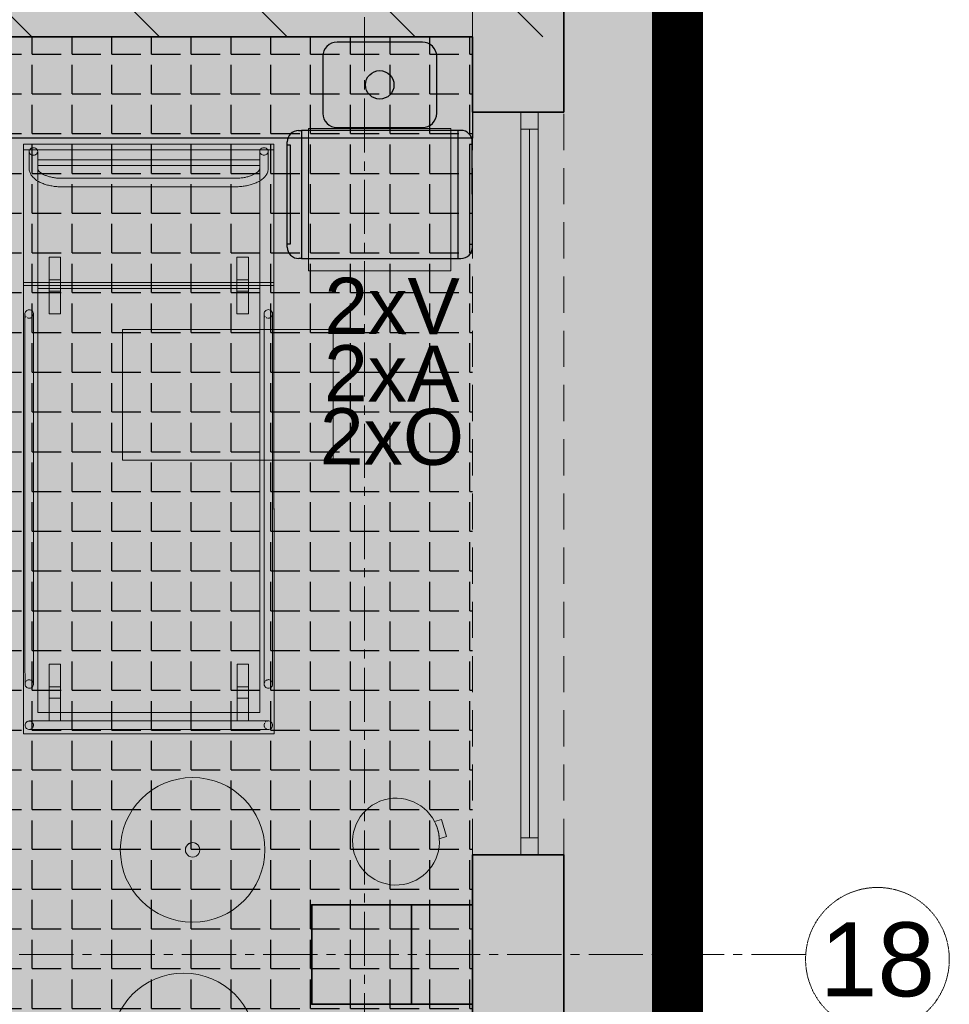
# Model space of a CAD drawing. Header units: millimetres. Extents: x -1413 to 4627, y 0 to 12711.
# Tile 243 of 247: x 3125 to 3451, y 10144 to 10490. Entities that reach past the tile are written whole.
import ezdxf
from ezdxf.enums import TextEntityAlignment as Align

# ---------------------------------------------------------------- set-up
doc = ezdxf.new("R2010")
doc.units = ezdxf.units.MM
for name, pattern in [('ACAD_ISO02W100', [15, 12, -3]), ('CENTER2', [28.575, 19.05, -3.175, 3.175, -3.175]), ('DASHED', [19.05, 12.7, -6.35]), ('DASHED2', [0.375, 0.25, -0.125])]:
    doc.linetypes.add(name, pattern=pattern)
for name, color, linetype, lineweight in [('I-FURN', 7, 'Continuous', 9), ('sq_bud istn', 253, 'Continuous', 15), ('SQ_HATCH', 140, 'Continuous', 13), ('SQ_ISTN.Ściany', 140, 'Continuous', 35), ('SQ_Osie', 220, 'CENTER2', 9), ('SQ_TECHNOLOGIA', 251, 'Continuous', 9), ('SQ_ZAKRES_OPRACOWANIA', 7, 'ACAD_ISO02W100', 20), ('WYPOSAŻENIE WBUDOWANE', 11, 'Continuous', 25)]:
    doc.layers.add(name, color=color, linetype=linetype, lineweight=lineweight)
doc.layers.add('SQ_STOLARKA ISTNIEJĄCA', color=7, linetype='Continuous', lineweight=9, true_color=0x575757)
doc.layers.add('SQ_Widok', color=7, linetype='DASHED', lineweight=15, true_color=0x474747)
doc.layers.add('SQ_STREFY FUNKCJONALNE', color=7, linetype='Continuous')
doc.styles.get("Standard").update_dxf_attribs({"font": 'arial.ttf'})

# ---------------------------------------------------------------- blocks, each defined once
blk = doc.blocks.new('słupy konstr bud B')
at = {"layer": 'SQ_ISTN.Ściany', "lineweight": 5}
h = blk.add_hatch(dxfattribs=at)
h.set_pattern_fill('JIS_STN_1E', color=256, scale=10)
h.paths.add_polyline_path([(21350.78, 18613.95), (21315.78, 18613.95), (21315.78, 18578.95), (21350.78, 18578.95)])
h.paths.add_polyline_path([(21890.78, 18613.95), (21855.78, 18613.95), (21855.78, 18578.95), (21890.78, 18578.95)])
h.paths.add_polyline_path([(22190.78, 18613.95), (22155.78, 18613.95), (22155.78, 18578.95), (22190.78, 18578.95)])
h.paths.add_polyline_path([(22730.78, 18613.95), (22695.78, 18613.95), (22695.78, 18578.95), (22730.78, 18578.95)])
h.paths.add_polyline_path([(22730.78, 17953.95), (22695.78, 17953.95), (22695.78, 17918.95), (22730.78, 17918.95)])
h.paths.add_polyline_path([(22190.78, 17953.95), (22155.78, 17953.95), (22155.78, 17918.95), (22190.78, 17918.95)])
h.paths.add_polyline_path([(21890.78, 17953.95), (21855.78, 17953.95), (21855.78, 17918.95), (21890.78, 17918.95)])
h.paths.add_polyline_path([(21350.78, 17953.95), (21315.78, 17953.95), (21315.78, 17918.95), (21350.78, 17918.95)])
h.paths.add_polyline_path([(21350.78, 17293.95), (21315.78, 17293.95), (21315.78, 17258.95), (21350.78, 17258.95)])
h.paths.add_polyline_path([(21890.78, 17293.95), (21855.78, 17293.95), (21855.78, 17258.95), (21890.78, 17258.95)])
h.paths.add_polyline_path([(22190.78, 17293.95), (22155.78, 17293.95), (22155.78, 17258.95), (22190.78, 17258.95)])
h.paths.add_polyline_path([(22730.78, 17293.95), (22695.78, 17293.95), (22695.78, 17258.95), (22730.78, 17258.95)])
h.paths.add_polyline_path([(22695.78, 16633.95), (22730.78, 16633.95), (22730.78, 16598.95), (22695.78, 16598.95)])
h.paths.add_polyline_path([(22695.78, 14653.95), (22730.78, 14653.95), (22730.78, 14618.95), (22695.78, 14618.95)])
h.paths.add_polyline_path([(22695.78, 15313.95), (22730.78, 15313.95), (22730.78, 15278.95), (22695.78, 15278.95)])
h.paths.add_polyline_path([(22695.78, 15973.95), (22730.78, 15973.95), (22730.78, 15938.95), (22695.78, 15938.95)])
h.paths.add_polyline_path([(22155.78, 14653.95), (22190.78, 14653.95), (22190.78, 14618.95), (22155.78, 14618.95)])
h.paths.add_polyline_path([(22155.78, 15313.95), (22190.78, 15313.95), (22190.78, 15278.95), (22155.78, 15278.95)])
h.paths.add_polyline_path([(22155.78, 15973.95), (22190.78, 15973.95), (22190.78, 15938.95), (22155.78, 15938.95)])
h.paths.add_polyline_path([(22155.78, 16633.95), (22190.78, 16633.95), (22190.78, 16598.95), (22155.78, 16598.95)])
h.paths.add_polyline_path([(21855.78, 14653.95), (21890.78, 14653.95), (21890.78, 14618.95), (21855.78, 14618.95)])
h.paths.add_polyline_path([(21855.78, 15313.95), (21890.78, 15313.95), (21890.78, 15278.95), (21855.78, 15278.95)])
h.paths.add_polyline_path([(21855.78, 15973.95), (21890.78, 15973.95), (21890.78, 15938.95), (21855.78, 15938.95)])
h.paths.add_polyline_path([(21855.78, 16633.95), (21890.78, 16633.95), (21890.78, 16598.95), (21855.78, 16598.95)])
h.paths.add_polyline_path([(21315.78, 14653.95), (21350.78, 14653.95), (21350.78, 14618.95), (21315.78, 14618.95)])
h.paths.add_polyline_path([(21315.78, 15313.95), (21350.78, 15313.95), (21350.78, 15278.95), (21315.78, 15278.95)])
h.paths.add_polyline_path([(21315.78, 15973.95), (21350.78, 15973.95), (21350.78, 15938.95), (21315.78, 15938.95)])
h.paths.add_polyline_path([(21315.78, 16633.95), (21350.78, 16633.95), (21350.78, 16598.95), (21315.78, 16598.95)])
at = {"layer": 'SQ_ISTN.Ściany'}
blk.add_lwpolyline([(21315.78, 15313.95), (21350.78, 15313.95), (21350.78, 15278.95), (21315.78, 15278.95)], close=True, dxfattribs=at)
blk = doc.blocks.new('stan projektowany')
at = {"layer": 'sq_bud istn'}
h = blk.add_hatch(dxfattribs=at)
h.set_pattern_fill('LINE', color=256, scale=10, angle=135)
h.set_pattern_definition([(135, (-52710.16, -21414.304), (-22.45064, -22.45064), [])])
h.paths.add_polyline_path([(-15144.65, 11515.59), (-15046.65, 11515.59), (-15046.65, 11777.98), (-17204.52, 11777.98), (-17204.52, 11515.59), (-16664.65, 11515.59), (-16667.99, 10408.67), (-17204.52, 10408.67), (-17204.52, 8874.34), (-16667.99, 8874.34), (-16667.99, 8504.05), (-16382.65, 8503.65), (-16382.93, 8841.15), (-16219.65, 8841.15), (-16219.65, 9267.59), (-16019.65, 9267.59), (-16019.65, 10563.13), (-15789.65, 10563.13), (-15789.65, 10483.59), (-15752.65, 10483.59), (-15144.65, 10483.59)])
at = {"layer": 'SQ_HATCH'}
h = blk.add_hatch(dxfattribs=at)
h.set_pattern_fill('ANGLE')
h.set_pattern_definition([(0, (-10464.962, 6233.929), (0, 6.985), [5.08, -1.905]), (90, (-10464.962, 6233.929), (-6.985, 4e-16), [5.08, -1.905])])
h.paths.add_polyline_path([(-15233.14, 8198.65), (-15198.14, 8198.65), (-15176.65, 8198.65), (-15176.65, 8216.15), (-15144.65, 8216.15), (-15144.65, 8147.15), (-15144.65, 7886.15), (-15144.65, 7837.15), (-15144.65, 7734.77), (-15104.65, 7734.77), (-15104.65, 10535.59), (-15737.65, 10535.59), (-15737.65, 10615.59), (-15789.65, 10615.59), (-16075.65, 10615.59), (-16075.65, 9587.27), (-16120.11, 9587.27), (-16120.11, 9436.61), (-16071.65, 9436.61), (-16071.65, 9307.59), (-16259.65, 9307.59), (-16259.65, 8898.65), (-16704.65, 8898.65), (-16704.65, 7768.15), (-16704.65, 7751.82), (-16685.57, 7751.82), (-16685.57, 7130.61), (-16718.15, 7131.63), (-16718.15, 7178.15), (-16999.65, 7178.15), (-16999.65, 7808.15), (-19394.65, 7808.15), (-19394.65, 6211.23), (-19462.48, 6211.23), (-19462.48, 5925.46), (-18509.26, 5925.46), (-18509.26, 6211.23), (-17103.03, 6223.02), (-17103.03, 5881.49), (-15104.65, 5873.27), (-15104.65, 7734.77), (-15144.65, 7734.77), (-15144.65, 7707.15), (-15176.65, 7707.15), (-15176.65, 7706.65), (-15176.65, 7706.65), (-15259.89, 7706.65), (-15259.87, 7706.75), (-15259.87, 7707.15), (-15292.71, 7707.15), (-15292.71, 7696.65), (-15292.7, 7696.65), (-15292.71, 7706.65), (-15297.71, 7706.65), (-15297.7, 7699.45, 0.414214), (-15297.4, 7699.15), (-15296.5, 7699.15, -0.414214), (-15296.2, 7698.85), (-15296.2, 7696.95, 0.527766), (-15295.86, 7696.59, -0.450501), (-15295.27, 7696.07, -0.414104), (-15295.79, 7695.54), (-15295.07, 7695.5), (-15295.79, 7695.54, -0.414323), (-15296.32, 7696.07, -0.409171), (-15295.87, 7696.65, -0.450389), (-15296.2, 7696.95), (-15296.2, 7698.85, 0.414214), (-15296.5, 7699.15), (-15297.4, 7699.15, -0.414214), (-15297.7, 7699.45), (-15297.71, 7706.65), (-15292.71, 7706.65), (-15292.71, 7707.15), (-15259.87, 7707.15), (-15259.87, 7734.77), (-15473.3, 7734.77), (-15473.3, 7771.14, -0.414214), (-15477.3, 7775.14, -1), (-15469.3, 7775.14, -0.414214), (-15473.3, 7771.14), (-15473.3, 7749.3), (-15457.7, 7749.3), (-15457.7, 7760.15), (-15457.96, 7760.19), (-15457.96, 7773.87), (-15457.96, 7787.54), (-15457.7, 7799.3), (-15457.7, 7787.58), (-15431.62, 7791.36, -0.038172), (-15427.99, 7791.64, -0.032853), (-15424.84, 7791.44, -0.057631), (-15419.72, 7790.17, -0.057695), (-15415.53, 7788.02, -0.068919), (-15411.87, 7784.77, -0.070278), (-15409.44, 7780.92, -0.066142), (-15408.18, 7776.69, -0.045653), (-15407.94, 7773.2, -0.032968), (-15408.15, 7770.68, -0.068737), (-15409.44, 7766.28, -0.070278), (-15411.87, 7762.43, -0.068919), (-15415.53, 7759.18, -0.057695), (-15419.72, 7757.03, -0.057631), (-15424.84, 7755.76, -0.032853), (-15427.99, 7755.56, -0.033182), (-15431.15, 7755.77), (-15457.7, 7760.15), (-15457.7, 7749.3), (-15473.3, 7749.3), (-15473.3, 7734.77), (-15259.87, 7734.77), (-15259.87, 7837.15), (-15259.9, 7837.15), (-15259.87, 7837.13), (-15176.65, 7837.15), (-15176.65, 7734.77), (-15144.65, 7734.77), (-15144.65, 7837.15), (-15144.65, 7886.15), (-15176.65, 7886.15), (-15176.65, 8147.15), (-15176.65, 8163.65), (-15198.14, 8163.65), (-15233.14, 8163.65)])
at = {"layer": 'SQ_ISTN.Ściany', "lineweight": 5}
h = blk.add_hatch(dxfattribs=at)
h.set_pattern_fill('JIS_STN_1E', color=256, scale=10, angle=180)
h.set_pattern_definition([(225, (6117.647, 25457.596), (7.0710678, -7.0710678), []), (225, (6110.597, 25457.596), (7.0710678, -7.0710678), [10, -5])])
h.paths.add_polyline_path([(-15233.14, 6843.65), (-15198.14, 6843.65), (-15198.14, 6878.65), (-15233.14, 6878.65)])
h.paths.add_polyline_path([(-15773.14, 6843.65), (-15738.14, 6843.65), (-15738.14, 6878.65), (-15773.14, 6878.65)])
h.paths.add_polyline_path([(-16073.14, 6843.65), (-16038.14, 6843.65), (-16038.14, 6878.65), (-16073.14, 6878.65)])
h.paths.add_polyline_path([(-16613.14, 6843.65), (-16578.14, 6843.65), (-16578.14, 6878.65), (-16613.14, 6878.65)])
h.paths.add_polyline_path([(-16613.14, 7503.65), (-16578.14, 7503.65), (-16578.14, 7538.65), (-16613.14, 7538.65)])
h.paths.add_polyline_path([(-16073.14, 7503.65), (-16038.14, 7503.65), (-16038.14, 7538.65), (-16073.14, 7538.65)])
h.paths.add_polyline_path([(-15773.14, 7503.65), (-15738.14, 7503.65), (-15738.14, 7538.65), (-15773.14, 7538.65)])
h.paths.add_polyline_path([(-15233.14, 7503.65), (-15198.14, 7503.65), (-15198.14, 7538.65), (-15233.14, 7538.65)])
h.paths.add_polyline_path([(-15233.14, 8163.65), (-15198.14, 8163.65), (-15198.14, 8198.65), (-15233.14, 8198.65)])
h.paths.add_polyline_path([(-15773.14, 8163.65), (-15738.14, 8163.65), (-15738.14, 8198.65), (-15773.14, 8198.65)])
h.paths.add_polyline_path([(-16073.14, 8163.65), (-16038.14, 8163.65), (-16038.14, 8198.65), (-16073.14, 8198.65)])
h.paths.add_polyline_path([(-16613.14, 8163.65), (-16578.14, 8163.65), (-16578.14, 8198.65), (-16613.14, 8198.65)])
h.paths.add_polyline_path([(-16578.14, 8823.65), (-16613.14, 8823.65), (-16613.14, 8858.65), (-16578.14, 8858.65)])
h.paths.add_polyline_path([(-16578.14, 10803.65), (-16613.14, 10803.65), (-16613.14, 10838.65), (-16578.14, 10838.65)])
h.paths.add_polyline_path([(-16578.14, 10143.65), (-16613.14, 10143.65), (-16613.14, 10178.65), (-16578.14, 10178.65)])
h.paths.add_polyline_path([(-16578.14, 9483.65), (-16613.14, 9483.65), (-16613.14, 9518.65), (-16578.14, 9518.65)])
h.paths.add_polyline_path([(-16038.14, 10803.65), (-16073.14, 10803.65), (-16073.14, 10838.65), (-16038.14, 10838.65)])
h.paths.add_polyline_path([(-16038.14, 10143.65), (-16073.14, 10143.65), (-16073.14, 10178.65), (-16038.14, 10178.65)])
h.paths.add_polyline_path([(-16038.14, 9483.65), (-16073.14, 9483.65), (-16073.14, 9518.65), (-16038.14, 9518.65)])
h.paths.add_polyline_path([(-16038.14, 8823.65), (-16073.14, 8823.65), (-16073.14, 8858.65), (-16038.14, 8858.65)])
h.paths.add_polyline_path([(-15738.14, 10803.65), (-15773.14, 10803.65), (-15773.14, 10838.65), (-15738.14, 10838.65)])
h.paths.add_polyline_path([(-15738.14, 10143.65), (-15773.14, 10143.65), (-15773.14, 10178.65), (-15738.14, 10178.65)])
h.paths.add_polyline_path([(-15738.14, 9483.65), (-15773.14, 9483.65), (-15773.14, 9518.65), (-15738.14, 9518.65)])
h.paths.add_polyline_path([(-15738.14, 8823.65), (-15773.14, 8823.65), (-15773.14, 8858.65), (-15738.14, 8858.65)])
h.paths.add_polyline_path([(-15198.14, 10803.65), (-15233.14, 10803.65), (-15233.14, 10838.65), (-15198.14, 10838.65)])
h.paths.add_polyline_path([(-15198.14, 10143.65), (-15233.14, 10143.65), (-15233.14, 10178.65), (-15198.14, 10178.65)])
h.paths.add_polyline_path([(-15198.14, 9483.65), (-15233.14, 9483.65), (-15233.14, 9518.65), (-15198.14, 9518.65)])
h.paths.add_polyline_path([(-15198.14, 8823.65), (-15233.14, 8823.65), (-15233.14, 8858.65), (-15198.14, 8858.65)])
at = {"layer": 'sq_bud istn'}
for p, q in [((-15176.65, 10526.15), (-15176.65, 10483.59)), ((-15144.65, 10526.15), (-15144.65, 10483.59))]:
    blk.add_line(p, q, dxfattribs=at)
at = {"layer": 'SQ_ISTN.Ściany'}
for p, q in [((-15176.65, 10483.59), (-15789.65, 10483.59)), ((-15176.65, 10457.15), (-15176.65, 10483.59)), ((-15176.65, 10196.15), (-15176.65, 10127.15)), ((-15144.65, 10196.15), (-15144.65, 10127.15)), ((-15198.14, 10178.65), (-15176.65, 10178.65)), ((-15198.14, 10143.65), (-15176.65, 10143.65))]:
    blk.add_line(p, q, dxfattribs=at)
for points in [[(-15144.65, 10457.15), (-15144.65, 10495.59), (-15777.65, 10495.59), (-15777.65, 10575.59), (-15890.2, 10575.59)], [(-15176.65, 10457.15), (-15144.65, 10457.15)], [(-15176.65, 10196.15), (-15144.65, 10196.15)]]:
    blk.add_lwpolyline(points, dxfattribs=at)
at = {"layer": 'SQ_Osie'}
blk.add_line((-15214.65, 11604.94), (-15214.65, 6094.73), dxfattribs=at)
blk.add_lwpolyline([(-15059.67, 10161.15), (-16726.65, 10161.15)], dxfattribs=at)
at = {"layer": 'SQ_Osie', "linetype": 'ByBlock'}
blk.add_circle((-15034.42, 10159.45), 25.25, dxfattribs=at)
at = {"layer": 'SQ_STOLARKA ISTNIEJĄCA', "lineweight": 13}
for p, q in [((-15159.65, 10451.15), (-15159.65, 10202.15)), ((-15156.65, 10451.15), (-15156.65, 10202.15)), ((-15153.65, 10451.15), (-15153.65, 10202.15))]:
    blk.add_line(p, q, dxfattribs=at)
for points in [[(-15159.65, 10451.15), (-15153.65, 10451.15), (-15153.65, 10457.15), (-15159.65, 10457.15)], [(-15159.65, 10196.15), (-15153.65, 10196.15), (-15153.65, 10202.15), (-15159.65, 10202.15)]]:
    blk.add_lwpolyline(points, close=True, dxfattribs=at)
at = {"layer": 'SQ_Widok'}
for points in [[(-15176.65, 10196.15), (-15176.65, 10457.15)], [(-15144.65, 10196.15), (-15144.65, 10457.15)]]:
    blk.add_lwpolyline(points, dxfattribs=at)
at = {"layer": 'SQ_ZAKRES_OPRACOWANIA', "color": 251, "linetype": 'DASHED2', "ltscale": 100, "true_color": 0x636466, "const_width": 18}
blk.add_lwpolyline([(-16075.65, 9587.27), (-16075.65, 10615.59), (-15789.65, 10615.59), (-15737.65, 10615.59), (-15737.65, 10535.59), (-15104.65, 10541.71), (-15104.65, 7946.16)], dxfattribs=at)
at = {"layer": 'SQ_ISTN.Ściany', "rotation": 180}
blk.add_blockref('słupy konstr bud B', (6117.65, 25457.6), dxfattribs=at)
at = {"layer": 'SQ_Osie'}
blk.add_text('18', height=26, dxfattribs=at).set_placement((-15034.42, 10159.45), align=Align.MIDDLE_CENTER)
blk = doc.blocks.new('M-IP-M3-FN-Wozek_Lozko-02 - Wozek-lozko-V8-C-00')
at = {"layer": 'SQ_TECHNOLOGIA'}
for p, q in [((44, 101.13), (-44, 101.13)), ((-44, 101.13), (-44, 99.13)), ((-44, 101.13), (-44, 101.02)), ((-44, 101.02), (-44, 52.57)), ((44, 99.13), (44, 101.13)), ((44, 101.13), (44, 52.57)), ((-44, 99.13), (44, 99.13)), ((-44, 99.13), (-44, 51.5)), ((-42, 98.58), (-42, 92.67)), ((-39, 92.67), (-39, 98.58)), ((39, 98.58), (39, 92.67)), ((42, 92.67), (42, 98.58)), ((44, 51.5), (44, 99.13)), ((-39, 95.67), (-39, 92.76)), ((39, 95.67), (-39, 95.67)), ((-39, 93.67), (-39, 95.67)), ((-39, 93.67), (39, 93.67)), ((-39, 92.76), (-39, 93.67)), ((39, 95.67), (39, 93.67)), ((39, 92.76), (39, 95.67)), ((39, 93.67), (39, 92.76)), ((-39, 92.76), (-39, 92.42)), ((-39, 92.42), (-39, 92.76)), ((-39, 92.38), (-39, 92.18)), ((-39, 92.18), (-39, 92.38)), ((-39, 92.18), (-39, 91.86)), ((-39, 91.86), (-39, 92.18)), ((-39, 91.81), (-39, 91.51)), ((-39, 91.51), (-39, 91.81)), ((-39, 91.47), (-39, 91.14)), ((-39, 91.14), (-39, 91.47)), ((-39, 91.11), (-39, 90.68)), ((-39, 90.68), (-39, 91.11)), ((-39, 90.59), (-39, 89.82)), ((-39, 89.82), (-39, 90.59)), ((39, 92.76), (39, 92.42)), ((39, 92.42), (39, 92.76)), ((39, 92.38), (39, 92.2)), ((39, 92.2), (39, 92.38)), ((39, 92.15), (39, 91.95)), ((39, 91.95), (39, 92.15)), ((39, 91.85), (39, 91.47)), ((39, 91.47), (39, 91.85)), ((39, 91.46), (39, 90.52)), ((39, 90.52), (39, 91.46)), ((39, 90.5), (39, 89.15)), ((39, 89.15), (39, 90.5)), ((-39, 89.74), (-39, 89.2)), ((-39, 89.2), (-39, 89.74)), ((-39, 89.03), (-39, 88.56)), ((-39, 88.56), (-39, 89.03)), ((-39, 88.25), (-39, 51.5)), ((-39, 50.43), (-39, 88.25)), ((30.5, 89.17), (-30.5, 89.17)), ((39, 89.04), (39, 88.68)), ((39, 88.68), (39, 89.04)), ((39, 88.44), (39, 88.27)), ((39, 88.27), (39, 88.44)), ((39, 88.27), (39, 50.43)), ((39, 51.5), (39, 88.27)), ((-30.5, 86.17), (30.5, 86.17)), ((-31, 61.5), (-35, 61.5)), ((-35, 61.5), (-35, 41.5)), ((-35, 41.5), (-35, 61.5)), ((-31, 61.5), (-31, 60.16)), ((-31, 58.57), (-31, 61.5)), ((-31, 60.16), (-31, 58.57)), ((35, 61.5), (31, 61.5)), ((31, 61.5), (31, 41.5)), ((31, 51.5), (31, 61.5)), ((35, 61.5), (35, 41.5)), ((35, 54.09), (35, 61.5)), ((-31, 58.57), (-31, 56.5)), ((-31, 56.5), (-31, 58.57)), ((-31, 56.5), (-31, 48.91)), ((-31, 42.84), (-31, 56.5)), ((-39, 52.57), (-44, 52.57)), ((-44, 52.57), (-44, -106)), ((39, 52.57), (-39, 52.57)), ((-35, 49.5), (-35, 53.5)), ((-35, 53.5), (-35, 49.5)), ((-31, 53.5), (-35, 53.5)), ((-31, 53.5), (-35, 53.5)), ((-31, 49.5), (-31, 53.5)), ((-31, 53.5), (-31, 49.5)), ((31, 49.5), (31, 53.5)), ((31, 53.5), (31, 49.5)), ((35, 53.5), (31, 53.5)), ((35, 53.5), (31, 53.5)), ((35, 46.5), (35, 54.09)), ((35, 49.5), (35, 53.5)), ((35, 53.5), (35, 49.5)), ((44, 52.57), (39, 52.57)), ((44, -106), (44, 52.57)), ((-44, 51.5), (-39, 51.5)), ((-44, -106), (-44, 51.5)), ((-39, 51.5), (39, 51.5)), ((-39, 51.5), (39, 51.5)), ((-39, -98.5), (-39, 51.5)), ((39, 50.43), (-39, 50.43)), ((-39, -98.5), (-39, 50.43)), ((-35, 49.5), (-31, 49.5)), ((-31, 49.5), (-35, 49.5)), ((-31, 48.91), (-31, 46.5)), ((31, 46.5), (31, 51.5)), ((31, 49.5), (35, 49.5)), ((35, 49.5), (31, 49.5)), ((39, 51.5), (44, 51.5)), ((39, 51.5), (39, -98.5)), ((39, -98.5), (39, 50.43)), ((44, 51.5), (44, -106)), ((-31, 46.5), (-31, 44.43)), ((31, 42.84), (31, 46.5)), ((35, 41.5), (35, 46.5)), ((-31, 44.43), (-31, 42.84)), ((-31, 42.84), (-31, 41.5)), ((-31, 41.84), (-31, 42.84)), ((-31, 41.5), (-31, 41.84)), ((31, 41.5), (31, 42.84)), ((-35, 41.5), (-31, 41.5)), ((31, 41.5), (35, 41.5)), ((-43.5, 31.5), (-43.5, -78.5)), ((-40.5, -78.5), (-40.5, 31.5)), ((40.5, 31.5), (40.5, -78.5)), ((43.5, -78.5), (43.5, 31.5)), ((-31, -81.5), (-35, -81.5)), ((-35, -81.5), (-35, -98.51)), ((-35, -81.84), (-35, -81.5)), ((-35, -86.5), (-35, -81.84)), ((-31, -81.5), (-31, -98.51)), ((-31, -81.84), (-31, -81.5)), ((-31, -86.5), (-31, -81.84)), ((35, -81.5), (31, -81.5)), ((31, -81.5), (31, -81.84)), ((31, -84.43), (31, -81.5)), ((31, -81.84), (31, -94.09)), ((35, -81.5), (35, -82.84)), ((35, -81.84), (35, -81.5)), ((35, -86.5), (35, -81.84)), ((35, -82.84), (35, -86.5)), ((31, -86.5), (31, -84.43)), ((-35, -88.91), (-35, -86.5)), ((-35, -91.5), (-35, -88.91)), ((-35, -89.5), (-35, -93.5)), ((-35, -93.5), (-35, -89.5)), ((-35, -89.5), (-31, -89.5)), ((-31, -89.5), (-35, -89.5)), ((-31, -98.51), (-31, -86.5)), ((-31, -89.5), (-31, -93.5)), ((-31, -93.5), (-31, -89.5)), ((31, -98.51), (31, -86.5)), ((31, -89.5), (31, -93.5)), ((31, -93.5), (31, -89.5)), ((31, -89.5), (35, -89.5)), ((35, -89.5), (31, -89.5)), ((35, -86.5), (35, -98.51)), ((35, -98.51), (35, -86.5)), ((35, -89.5), (35, -93.5)), ((35, -93.5), (35, -89.5)), ((-35, -98.51), (-35, -91.5)), ((-31, -93.5), (-35, -93.5)), ((-31, -93.5), (-35, -93.5)), ((35, -93.5), (31, -93.5)), ((35, -93.5), (31, -93.5)), ((31, -94.09), (31, -98.51)), ((39, -98.5), (-39, -98.5)), ((-39, -98.5), (39, -98.5)), ((-35, -98.57), (-35, -101.5)), ((-35, -101.16), (-35, -98.57)), ((-31, -98.57), (-31, -100.16)), ((-31, -101.16), (-31, -98.57)), ((-31, -100.16), (-31, -101.16)), ((31, -98.57), (31, -101.5)), ((31, -101.5), (31, -98.57)), ((35, -98.57), (35, -101.5)), ((35, -101.5), (35, -98.57)), ((-35, -101.5), (-35, -101.16)), ((-35, -101.5), (-32, -101.5)), ((32, -101.5), (-32, -101.5)), ((-32, -101.5), (-31, -101.5)), ((-31, -101.16), (-31, -101.5)), ((-31, -101.5), (-31, -101.16)), ((31, -101.5), (32, -101.5)), ((32, -101.5), (35, -101.5)), ((44, -106), (-44, -106)), ((-44, -106), (44, -106)), ((-32, -104.5), (32, -104.5))]:
    blk.add_line(p, q, dxfattribs=at)
at = {"layer": 'SQ_TECHNOLOGIA', "flags": 128}
for points in [[(-42, 92.67), (-41.99, 92.35), (-41.95, 92.04), (-41.89, 91.72), (-41.8, 91.42), (-41.69, 91.12), (-41.56, 90.82), (-41.41, 90.54), (-41.24, 90.27), (-41.06, 90.01), (-40.86, 89.76), (-40.64, 89.51), (-40.41, 89.28), (-40.16, 89.06), (-39.91, 88.84), (-39.64, 88.64), (-39.36, 88.44), (-39.06, 88.25), (-38.76, 88.07), (-38.45, 87.9), (-38.12, 87.74), (-37.79, 87.58), (-37.44, 87.43), (-37.09, 87.29), (-36.73, 87.16), (-36.36, 87.04), (-35.98, 86.92), (-35.6, 86.81), (-35.21, 86.71), (-34.81, 86.62), (-34.41, 86.54), (-34, 86.47), (-33.59, 86.4), (-33.17, 86.34), (-32.75, 86.29), (-32.33, 86.25), (-31.9, 86.22), (-31.47, 86.19), (-31.05, 86.18), (-30.62, 86.17), (-30.5, 86.17)], [(-39, 92.67), (-39, 92.59), (-38.99, 92.51), (-38.97, 92.43), (-38.94, 92.34), (-38.91, 92.24), (-38.87, 92.14), (-38.81, 92.04), (-38.74, 91.93), (-38.66, 91.81), (-38.57, 91.69), (-38.46, 91.57), (-38.33, 91.45), (-38.19, 91.32), (-38.04, 91.19), (-37.87, 91.06), (-37.68, 90.93), (-37.49, 90.8), (-37.28, 90.68), (-37.05, 90.56), (-36.81, 90.44), (-36.56, 90.32), (-36.3, 90.21), (-36.02, 90.1), (-35.74, 89.99), (-35.44, 89.89), (-35.14, 89.8), (-34.83, 89.71), (-34.5, 89.63), (-34.17, 89.55), (-33.84, 89.48), (-33.49, 89.42), (-33.15, 89.37), (-32.79, 89.32), (-32.43, 89.27), (-32.07, 89.24), (-31.71, 89.21), (-31.34, 89.19), (-30.97, 89.18), (-30.6, 89.17), (-30.5, 89.17)], [(39, 92.67), (39, 92.59), (38.99, 92.51), (38.97, 92.43), (38.94, 92.34), (38.91, 92.24), (38.87, 92.14), (38.81, 92.04), (38.74, 91.93), (38.66, 91.81), (38.57, 91.69), (38.46, 91.57), (38.33, 91.45), (38.19, 91.32), (38.04, 91.19), (37.87, 91.06), (37.68, 90.93), (37.49, 90.8), (37.28, 90.68), (37.05, 90.56), (36.81, 90.44), (36.56, 90.32), (36.3, 90.21), (36.02, 90.1), (35.74, 89.99), (35.44, 89.89), (35.14, 89.8), (34.83, 89.71), (34.5, 89.63), (34.17, 89.55), (33.84, 89.48), (33.49, 89.42), (33.15, 89.37), (32.79, 89.32), (32.43, 89.27), (32.07, 89.24), (31.71, 89.21), (31.34, 89.19), (30.97, 89.18), (30.6, 89.17), (30.5, 89.17)], [(42, 92.67), (41.99, 92.35), (41.95, 92.04), (41.89, 91.72), (41.8, 91.42), (41.69, 91.12), (41.56, 90.82), (41.41, 90.54), (41.24, 90.27), (41.06, 90.01), (40.86, 89.76), (40.64, 89.51), (40.41, 89.28), (40.16, 89.06), (39.91, 88.84), (39.64, 88.64), (39.36, 88.44), (39.06, 88.25), (38.76, 88.07), (38.45, 87.9), (38.12, 87.74), (37.79, 87.58), (37.44, 87.43), (37.09, 87.29), (36.73, 87.16), (36.36, 87.04), (35.98, 86.92), (35.6, 86.81), (35.21, 86.71), (34.81, 86.62), (34.41, 86.54), (34, 86.47), (33.59, 86.4), (33.17, 86.34), (32.75, 86.29), (32.33, 86.25), (31.9, 86.22), (31.47, 86.19), (31.05, 86.18), (30.62, 86.17), (30.5, 86.17)], [(-43.5, 41.5), (-43.5, 41.49), (-43.5, 41.47), (-43.5, 41.43), (-43.5, 41.37), (-43.5, 41.3), (-43.5, 41.21), (-43.5, 41.11), (-43.5, 40.99), (-43.5, 40.86), (-43.5, 40.71), (-43.5, 40.55), (-43.5, 40.37), (-43.5, 40.18), (-43.5, 39.97), (-43.5, 39.75), (-43.5, 39.52), (-43.5, 39.28), (-43.5, 39.02), (-43.5, 38.75), (-43.5, 38.47), (-43.5, 38.17), (-43.5, 37.87), (-43.5, 37.56), (-43.5, 37.24), (-43.5, 36.9), (-43.5, 36.56), (-43.5, 36.21), (-43.5, 35.86), (-43.5, 35.49), (-43.5, 35.12), (-43.5, 34.75), (-43.5, 34.37), (-43.5, 33.98), (-43.5, 33.59), (-43.5, 33.2), (-43.5, 32.8), (-43.5, 32.41), (-43.5, 32.01), (-43.5, 31.61), (-43.5, 31.5)], [(-40.5, 31.5), (-40.5, 31.9), (-40.5, 32.3), (-40.5, 32.7), (-40.5, 33.09), (-40.5, 33.49), (-40.5, 33.88), (-40.5, 34.26), (-40.5, 34.65), (-40.5, 35.02), (-40.5, 35.39), (-40.5, 35.76), (-40.5, 36.12), (-40.5, 36.47), (-40.5, 36.81), (-40.5, 37.15), (-40.5, 37.47), (-40.5, 37.79), (-40.5, 38.09), (-40.5, 38.39), (-40.5, 38.67), (-40.5, 38.95), (-40.5, 39.21), (-40.5, 39.46), (-40.5, 39.69), (-40.5, 39.91), (-40.5, 40.12), (-40.5, 40.32), (-40.5, 40.5), (-40.5, 40.67), (-40.5, 40.82), (-40.5, 40.96), (-40.5, 41.08), (-40.5, 41.19), (-40.5, 41.28), (-40.5, 41.35), (-40.5, 41.41), (-40.5, 41.46), (-40.5, 41.49), (-40.5, 41.5), (-40.5, 41.5)], [(40.5, 41.5), (40.5, 41.49), (40.5, 41.47), (40.5, 41.43), (40.5, 41.37), (40.5, 41.3), (40.5, 41.21), (40.5, 41.11), (40.5, 40.99), (40.5, 40.86), (40.5, 40.71), (40.5, 40.55), (40.5, 40.37), (40.5, 40.18), (40.5, 39.97), (40.5, 39.75), (40.5, 39.52), (40.5, 39.28), (40.5, 39.02), (40.5, 38.75), (40.5, 38.47), (40.5, 38.17), (40.5, 37.87), (40.5, 37.56), (40.5, 37.24), (40.5, 36.9), (40.5, 36.56), (40.5, 36.21), (40.5, 35.86), (40.5, 35.49), (40.5, 35.12), (40.5, 34.75), (40.5, 34.37), (40.5, 33.98), (40.5, 33.59), (40.5, 33.2), (40.5, 32.8), (40.5, 32.41), (40.5, 32.01), (40.5, 31.61), (40.5, 31.5)], [(43.5, 31.5), (43.5, 31.9), (43.5, 32.3), (43.5, 32.7), (43.5, 33.09), (43.5, 33.49), (43.5, 33.88), (43.5, 34.26), (43.5, 34.65), (43.5, 35.02), (43.5, 35.39), (43.5, 35.76), (43.5, 36.12), (43.5, 36.47), (43.5, 36.81), (43.5, 37.15), (43.5, 37.47), (43.5, 37.79), (43.5, 38.09), (43.5, 38.39), (43.5, 38.67), (43.5, 38.95), (43.5, 39.21), (43.5, 39.46), (43.5, 39.69), (43.5, 39.91), (43.5, 40.12), (43.5, 40.32), (43.5, 40.5), (43.5, 40.67), (43.5, 40.82), (43.5, 40.96), (43.5, 41.08), (43.5, 41.19), (43.5, 41.28), (43.5, 41.35), (43.5, 41.41), (43.5, 41.46), (43.5, 41.49), (43.5, 41.5), (43.5, 41.5)], [(-43.5, -78.5), (-43.5, -78.9), (-43.5, -79.3), (-43.5, -79.7), (-43.5, -80.09), (-43.5, -80.49), (-43.5, -80.88), (-43.5, -81.26), (-43.5, -81.65), (-43.5, -82.02), (-43.5, -82.39), (-43.5, -82.76), (-43.5, -83.12), (-43.5, -83.47), (-43.5, -83.81), (-43.5, -84.15), (-43.5, -84.47), (-43.5, -84.79), (-43.5, -85.09), (-43.5, -85.39), (-43.5, -85.67), (-43.5, -85.95), (-43.5, -86.21), (-43.5, -86.46), (-43.5, -86.69), (-43.5, -86.91), (-43.5, -87.12), (-43.5, -87.32), (-43.5, -87.5), (-43.5, -87.67), (-43.5, -87.82), (-43.5, -87.96), (-43.5, -88.08), (-43.5, -88.19), (-43.5, -88.28), (-43.5, -88.35), (-43.5, -88.41), (-43.5, -88.46), (-43.5, -88.49), (-43.5, -88.5), (-43.5, -88.5)], [(-40.5, -88.5), (-40.5, -88.49), (-40.5, -88.47), (-40.5, -88.43), (-40.5, -88.37), (-40.5, -88.3), (-40.5, -88.21), (-40.5, -88.11), (-40.5, -87.99), (-40.5, -87.86), (-40.5, -87.71), (-40.5, -87.55), (-40.5, -87.37), (-40.5, -87.18), (-40.5, -86.97), (-40.5, -86.75), (-40.5, -86.52), (-40.5, -86.28), (-40.5, -86.02), (-40.5, -85.75), (-40.5, -85.47), (-40.5, -85.17), (-40.5, -84.87), (-40.5, -84.56), (-40.5, -84.24), (-40.5, -83.9), (-40.5, -83.56), (-40.5, -83.21), (-40.5, -82.86), (-40.5, -82.49), (-40.5, -82.12), (-40.5, -81.75), (-40.5, -81.37), (-40.5, -80.98), (-40.5, -80.59), (-40.5, -80.2), (-40.5, -79.8), (-40.5, -79.41), (-40.5, -79.01), (-40.5, -78.61), (-40.5, -78.5)], [(40.5, -78.5), (40.5, -78.9), (40.5, -79.3), (40.5, -79.7), (40.5, -80.09), (40.5, -80.49), (40.5, -80.88), (40.5, -81.26), (40.5, -81.65), (40.5, -82.02), (40.5, -82.39), (40.5, -82.76), (40.5, -83.12), (40.5, -83.47), (40.5, -83.81), (40.5, -84.15), (40.5, -84.47), (40.5, -84.79), (40.5, -85.09), (40.5, -85.39), (40.5, -85.67), (40.5, -85.95), (40.5, -86.21), (40.5, -86.46), (40.5, -86.69), (40.5, -86.91), (40.5, -87.12), (40.5, -87.32), (40.5, -87.5), (40.5, -87.67), (40.5, -87.82), (40.5, -87.96), (40.5, -88.08), (40.5, -88.19), (40.5, -88.28), (40.5, -88.35), (40.5, -88.41), (40.5, -88.46), (40.5, -88.49), (40.5, -88.5), (40.5, -88.5)], [(43.5, -88.5), (43.5, -88.49), (43.5, -88.47), (43.5, -88.43), (43.5, -88.37), (43.5, -88.3), (43.5, -88.21), (43.5, -88.11), (43.5, -87.99), (43.5, -87.86), (43.5, -87.71), (43.5, -87.55), (43.5, -87.37), (43.5, -87.18), (43.5, -86.97), (43.5, -86.75), (43.5, -86.52), (43.5, -86.28), (43.5, -86.02), (43.5, -85.75), (43.5, -85.47), (43.5, -85.17), (43.5, -84.87), (43.5, -84.56), (43.5, -84.24), (43.5, -83.9), (43.5, -83.56), (43.5, -83.21), (43.5, -82.86), (43.5, -82.49), (43.5, -82.12), (43.5, -81.75), (43.5, -81.37), (43.5, -80.98), (43.5, -80.59), (43.5, -80.2), (43.5, -79.8), (43.5, -79.41), (43.5, -79.01), (43.5, -78.61), (43.5, -78.5)], [(-32, -101.5), (-32.4, -101.5), (-32.8, -101.5), (-33.2, -101.5), (-33.59, -101.5), (-33.99, -101.5), (-34.38, -101.5), (-34.76, -101.5), (-35.15, -101.5), (-35.52, -101.5), (-35.89, -101.5), (-36.26, -101.5), (-36.62, -101.5), (-36.97, -101.5), (-37.31, -101.5), (-37.65, -101.5), (-37.97, -101.5), (-38.29, -101.5), (-38.59, -101.5), (-38.89, -101.5), (-39.17, -101.5), (-39.45, -101.5), (-39.71, -101.5), (-39.96, -101.5), (-40.19, -101.5), (-40.41, -101.5), (-40.62, -101.5), (-40.82, -101.5), (-41, -101.5), (-41.17, -101.5), (-41.32, -101.5), (-41.46, -101.5), (-41.58, -101.5), (-41.69, -101.5), (-41.78, -101.5), (-41.85, -101.5), (-41.91, -101.5), (-41.96, -101.5), (-41.99, -101.5), (-42, -101.5), (-42, -101.5)], [(42, -101.5), (41.99, -101.5), (41.97, -101.5), (41.93, -101.5), (41.87, -101.5), (41.8, -101.5), (41.71, -101.5), (41.61, -101.5), (41.49, -101.5), (41.36, -101.5), (41.21, -101.5), (41.05, -101.5), (40.87, -101.5), (40.68, -101.5), (40.47, -101.5), (40.25, -101.5), (40.02, -101.5), (39.78, -101.5), (39.52, -101.5), (39.25, -101.5), (38.97, -101.5), (38.67, -101.5), (38.37, -101.5), (38.06, -101.5), (37.74, -101.5), (37.4, -101.5), (37.06, -101.5), (36.71, -101.5), (36.36, -101.5), (35.99, -101.5), (35.62, -101.5), (35.25, -101.5), (34.87, -101.5), (34.48, -101.5), (34.09, -101.5), (33.7, -101.5), (33.3, -101.5), (32.91, -101.5), (32.51, -101.5), (32.11, -101.5), (32, -101.5)], [(-42, -104.5), (-41.99, -104.5), (-41.97, -104.5), (-41.93, -104.5), (-41.87, -104.5), (-41.8, -104.5), (-41.71, -104.5), (-41.61, -104.5), (-41.49, -104.5), (-41.36, -104.5), (-41.21, -104.5), (-41.05, -104.5), (-40.87, -104.5), (-40.68, -104.5), (-40.47, -104.5), (-40.25, -104.5), (-40.02, -104.5), (-39.78, -104.5), (-39.52, -104.5), (-39.25, -104.5), (-38.97, -104.5), (-38.67, -104.5), (-38.37, -104.5), (-38.06, -104.5), (-37.74, -104.5), (-37.4, -104.5), (-37.06, -104.5), (-36.71, -104.5), (-36.36, -104.5), (-35.99, -104.5), (-35.62, -104.5), (-35.25, -104.5), (-34.87, -104.5), (-34.48, -104.5), (-34.09, -104.5), (-33.7, -104.5), (-33.3, -104.5), (-32.91, -104.5), (-32.51, -104.5), (-32.11, -104.5), (-32, -104.5)], [(32, -104.5), (32.4, -104.5), (32.8, -104.5), (33.2, -104.5), (33.59, -104.5), (33.99, -104.5), (34.38, -104.5), (34.76, -104.5), (35.15, -104.5), (35.52, -104.5), (35.89, -104.5), (36.26, -104.5), (36.62, -104.5), (36.97, -104.5), (37.31, -104.5), (37.65, -104.5), (37.97, -104.5), (38.29, -104.5), (38.59, -104.5), (38.89, -104.5), (39.17, -104.5), (39.45, -104.5), (39.71, -104.5), (39.96, -104.5), (40.19, -104.5), (40.41, -104.5), (40.62, -104.5), (40.82, -104.5), (41, -104.5), (41.17, -104.5), (41.32, -104.5), (41.46, -104.5), (41.58, -104.5), (41.69, -104.5), (41.78, -104.5), (41.85, -104.5), (41.91, -104.5), (41.96, -104.5), (41.99, -104.5), (42, -104.5), (42, -104.5)]]:
    blk.add_lwpolyline(points, dxfattribs=at)
at = {"layer": 'SQ_TECHNOLOGIA'}
for centre, start, end in [((-42, 41.5), 90, 186.4956), ((-42, 41.5), 355.0605, 90), ((42, 41.5), 150, 186.4956), ((42, 41.5), 149.214, 150), ((42, 41.5), 90, 149.214), ((42, 41.5), 355.0605, 90), ((-42, 41.5), 186.4956, 200.3581), ((-42, 41.5), 204.8225, 216.2071), ((-42, 41.5), 225, 231.8987), ((-42, 41.5), 240, 252.8237), ((-42, 41.5), 256.9352, 270), ((-42, 41.5), 270, 278.3333), ((-42, 41.5), 285, 300), ((-42, 41.5), 315, 322.5084), ((-42, 41.5), 335.4728, 341.355), ((-42, 41.5), 345, 355.0605), ((42, 41.5), 186.4956, 200.3581), ((42, 41.5), 204.8226, 210.786), ((42, 41.5), 225, 231.8987), ((42, 41.5), 240, 252.8237), ((42, 41.5), 256.9352, 270), ((42, 41.5), 270, 278.3333), ((42, 41.5), 285, 300), ((42, 41.5), 315, 322.5084), ((42, 41.5), 335.4728, 341.355), ((42, 41.5), 345, 355.0605), ((-42, -88.5), 175.0605, 270), ((-42, -88.5), 165, 175.0605), ((-42, -88.5), 155.4728, 161.355), ((-42, -88.5), 135, 142.5084), ((-42, -88.5), 105, 120), ((-42, -88.5), 90, 98.3333), ((-42, -88.5), 76.9352, 90), ((-42, -88.5), 270, 6.4956), ((-42, -88.5), 60, 72.8237), ((-42, -88.5), 45, 51.8987), ((-42, -88.5), 24.8226, 36.2071), ((-42, -88.5), 6.4956, 20.3581), ((42, -88.5), 175.0605, 210), ((42, -88.5), 165, 175.0605), ((42, -88.5), 155.4728, 161.355), ((42, -88.5), 149.214, 150), ((42, -88.5), 210, 210.786), ((42, -88.5), 210.786, 270), ((42, -88.5), 135, 142.5084), ((42, -88.5), 105, 120), ((42, -88.5), 90, 98.3333), ((42, -88.5), 76.9352, 90), ((42, -88.5), 270, 6.4956), ((42, -88.5), 60, 72.8237), ((42, -88.5), 45, 51.8987), ((42, -88.5), 24.8226, 36.2071), ((42, -88.5), 6.4956, 20.3581), ((-42, -103), 85.0605, 180), ((-42, -103), 180, 276.4956), ((-42, -103), 75, 85.0605), ((-42, -103), 65.4728, 71.355), ((-42, -103), 45, 52.5084), ((-42, -103), 15, 30), ((-42, -103), 330, 342.8237), ((-42, -103), 346.9352, 0), ((-42, -103), 0, 8.3333), ((42, -103), 166.9352, 180), ((42, -103), 180, 188.3333), ((42, -103), 195, 210.786), ((42, -103), 149.214, 162.8237), ((42, -103), 135, 141.8987), ((42, -103), 114.8226, 126.2071), ((42, -103), 96.4956, 110.3581), ((42, -103), 0, 96.4956), ((42, -103), 265.0605, 0), ((-42, -103), 276.4956, 290.3581), ((-42, -103), 294.8226, 306.2071), ((-42, -103), 315, 321.8987), ((42, -103), 225, 232.5084), ((42, -103), 245.4728, 251.355), ((42, -103), 255, 265.0605)]:
    blk.add_arc(centre, 1.5, start, end, dxfattribs=at)
for centre, major_axis, start_param, end_param in [((-40.5, 98.58), (-1.5, 0), 5.844683, 6.283185), ((-40.5, 98.58), (1.5, 0), 3.141593, 3.403392), ((-40.5, 98.58), (1.5, 0), 3.436705, 3.665191), ((-40.5, 98.58), (1.5, 0), 0.523599, 2.617994), ((-40.5, 98.58), (1.5, 0), 3.728488, 3.926991), ((-40.5, 98.58), (1.5, 0), 4.014467, 5.235988), ((-40.5, 98.58), (1.5, 0), 5.329134, 5.497787), ((-40.5, 98.58), (1.5, 0), 5.572364, 5.759587), ((-40.5, 98.58), (1.5, 0), 5.811606, 6.021386), ((-40.5, 98.58), (1.5, 0), 0, 0.438502), ((-40.5, 98.58), (1.5, 0), 6.048126, 6.283185), ((40.5, 98.58), (1.5, 0), 2.70309, 3.141593), ((40.5, 98.58), (1.5, 0), 3.141593, 3.403392), ((40.5, 98.58), (1.5, 0), 3.436705, 3.665191), ((40.5, 98.58), (1.5, 0), 0.523599, 2.617994), ((40.5, 98.58), (1.5, 0), 3.728488, 3.926991), ((40.5, 98.58), (1.5, 0), 4.014467, 4.18879), ((40.5, 98.58), (1.5, 0), 4.18879, 4.712389), ((40.5, 98.58), (1.5, 0), 4.712389, 4.82576), ((40.5, 98.58), (1.5, 0), 4.856329, 5.235988), ((40.5, 98.58), (1.5, 0), 5.329134, 5.497787), ((40.5, 98.58), (1.5, 0), 5.572364, 5.759587), ((40.5, 98.58), (1.5, 0), 5.811606, 6.021386), ((40.5, 98.58), (1.5, 0), 0, 0.438502), ((40.5, 98.58), (1.5, 0), 6.048126, 6.283185)]:
    blk.add_ellipse(centre, major_axis=major_axis, ratio=0.866025, start_param=start_param, end_param=end_param, dxfattribs=at)
blk = doc.blocks.new('A$C4228550E')
for p, q in [((4, 45), (5, 45)), ((61, 45), (60, 45)), ((0, 4), (0, 41)), ((0, 40), (1, 40)), ((1, 40), (1, 5)), ((65, 40), (64, 40)), ((64, 40), (64, 5)), ((65, 4), (65, 41)), ((1, 5), (0, 5)), ((64, 5), (65, 5)), ((5, 0), (4, 0)), ((60, 0), (61, 0))]:
    blk.add_line(p, q)
blk.add_lwpolyline([(17.5, 46), (47.5, 46, 0.414214), (52.5, 51), (52.5, 71, 0.414214), (47.5, 76), (17.5, 76, 0.414214), (12.5, 71), (12.5, 51, 0.414214)], format="xyb", close=True)
blk.add_lwpolyline([(5, 0), (60, 0), (60, 45), (5, 45)], close=True)
blk.add_circle((32.5, 61), 5)
for centre, start, end in [((4, 41), 90, 180), ((61, 41), 0, 90), ((4, 4), 180, 270), ((61, 4), 270, 0)]:
    blk.add_arc(centre, 4, start, end)
blk = doc.blocks.new('A-IP-M3-FN-PojemnikNaOdapdy-03 - Pojemnik na odapdy 30L-2849550-M-98115  SOR i Obszar Przyjęć Planowanych')
at = {"layer": 'I-FURN', "color": 253, "true_color": 0xaaaaaa}
for p, q in [((-175.5, 31.6), (-175.5, -31.6)), ((-149.2, 31.6), (-175.5, 31.6)), ((-175.5, -31.6), (-149.2, -31.6))]:
    blk.add_line(p, q, dxfattribs=at)
for start, end in [(360, 180), (168.0597, 180), (180, 191.9403), (180, 360)]:
    blk.add_arc((0, 0), 152.5, start, end, dxfattribs=at)
blk = doc.blocks.new('A-IP-M3-FN-TaboretObrotowy-02 - Taboret obrotowy pneumatyczny bez oparcia-V63-C-00')
at = {"layer": 'SQ_TECHNOLOGIA'}
for radius, start, end in [(25.4, 0, 180), (25.4, 0, 180), (2.54, 60, 180), (2.54, 120, 180), (2.54, 0, 120), (2.54, 0, 60), (25.4, 180, 0), (25.4, 180, 0), (2.54, 180, 0), (2.54, 180, 300), (2.54, 300, 0)]:
    blk.add_arc((0.22, -1.51), radius, start, end, dxfattribs=at)
blk = doc.blocks.new('WYPOSAŻENIE')
at = {"layer": 'SQ_TECHNOLOGIA'}
for points in [[(8396.6, 797.03), (8446.6, 797.03), (8446.6, 747.03), (8396.6, 747.03)], [(8331.27, 726.49), (8405.27, 726.49), (8405.27, 680.49), (8331.27, 680.49)]]:
    blk.add_lwpolyline(points, close=True, dxfattribs=at)
at = {"layer": 'WYPOSAŻENIE WBUDOWANE'}
blk.add_lwpolyline([(8010.01, 829.3), (8454.25, 829.3), (8454.25, 793.62), (8010.01, 793.62)], close=True, dxfattribs=at)
at = {"layer": 'SQ_TECHNOLOGIA', "xscale": -1, "rotation": 0.0144722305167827}
blk.add_blockref('M-IP-M3-FN-Wozek_Lozko-02 - Wozek-lozko-V8-C-00', (8340.49, 690.41), dxfattribs=at)
at = {"layer": 'SQ_TECHNOLOGIA', "rotation": 180.0144722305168}
for p in [(8356.11, 542.12), (8352.98, 473.41)]:
    blk.add_blockref('A-IP-M3-FN-TaboretObrotowy-02 - Taboret obrotowy pneumatyczny bez oparcia-V63-C-00', p, dxfattribs=at)
at = {"layer": 'SQ_TECHNOLOGIA', "xscale": 0.1000000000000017, "yscale": 0.1000000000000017, "zscale": 0.1000000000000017, "rotation": 195.8109101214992}
blk.add_blockref('A-IP-M3-FN-PojemnikNaOdapdy-03 - Pojemnik na odapdy 30L-2849550-M-98115  SOR i Obszar Przyjęć Planowanych', (8427.35, 546.52), dxfattribs=at)
at = {"layer": 'WYPOSAŻENIE WBUDOWANE', "rotation": 0.02894446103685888}
blk.add_blockref('A$C4228550E', (8389.17, 751.38), dxfattribs=at)
at = {"layer": 'SQ_TECHNOLOGIA', "color": 7, "char_height": 19.7571, "attachment_point": 9, "rotation": 359.7504}
for s, insert in [('{\\fArial|b0|i0|c0;2xV}', (8449.7, 724.72)), ('{\\fArial|b0|i0|c0;2xA}', (8449.6, 701.01)), ('{\\fArial|b0|i0|c0;2xO}', (8451.19, 678.56))]:
    blk.add_mtext(s, dxfattribs=dict(at, insert=insert))

msp = doc.modelspace()

# ---------------------------------------------------------------- hatches: boundary and pattern name
at = {"layer": 'SQ_HATCH'}
h = msp.add_hatch(dxfattribs=at)
h.set_pattern_fill('ANGLE')
h.set_pattern_definition([(0, (7995.666, 6233.929), (0, 6.985), [5.08, -1.905]), (90, (7995.666, 6233.929), (-6.985, 4e-16), [5.08, -1.905])])
h.paths.add_polyline_path([(3227.49, 8198.65), (3262.49, 8198.65), (3283.98, 8198.65), (3283.98, 8216.15), (3315.98, 8216.15), (3315.98, 8147.15), (3315.98, 7886.15), (3315.98, 7837.15), (3315.98, 7734.77), (3355.98, 7734.77), (3355.98, 10535.59), (2722.98, 10535.59), (2722.98, 10615.59), (2670.98, 10615.59), (2384.98, 10615.59), (2384.98, 9587.27), (2340.51, 9587.27), (2340.51, 9436.61), (2388.98, 9436.61), (2388.98, 9307.59), (2200.98, 9307.59), (2200.98, 8898.65), (1755.98, 8898.65), (1755.98, 7768.15), (1755.98, 7751.82), (1775.06, 7751.82), (1775.06, 7130.61), (1742.48, 7131.63), (1742.48, 7178.15), (1460.98, 7178.15), (1460.98, 7808.15), (-934.02, 7808.15), (-934.02, 6211.23), (-1001.86, 6211.23), (-1001.86, 5925.46), (-48.63, 5925.46), (-48.63, 6211.23), (1357.6, 6223.02), (1357.6, 5881.49), (3355.98, 5873.27), (3355.98, 7734.77), (3315.98, 7734.77), (3315.98, 7707.15), (3283.98, 7707.15), (3283.98, 7706.65), (3283.98, 7706.65), (3200.74, 7706.65), (3200.76, 7706.75), (3200.76, 7707.15), (3167.92, 7707.15), (3167.92, 7696.65), (3167.92, 7696.65), (3167.92, 7706.65), (3162.92, 7706.65), (3162.92, 7699.45, 0.414214), (3163.22, 7699.15), (3164.12, 7699.15, -0.414214), (3164.42, 7698.85), (3164.42, 7696.95, 0.527766), (3164.77, 7696.59, -0.450501), (3165.36, 7696.07, -0.414104), (3164.83, 7695.54), (3165.56, 7695.5), (3164.83, 7695.54, -0.414323), (3164.3, 7696.07, -0.409171), (3164.76, 7696.65, -0.450389), (3164.42, 7696.95), (3164.42, 7698.85, 0.414214), (3164.12, 7699.15), (3163.22, 7699.15, -0.414214), (3162.92, 7699.45), (3162.92, 7706.65), (3167.92, 7706.65), (3167.92, 7707.15), (3200.76, 7707.15), (3200.76, 7734.77), (2987.32, 7734.77), (2987.32, 7771.14, -0.414214), (2983.32, 7775.14, -1), (2991.32, 7775.14, -0.414214), (2987.32, 7771.14), (2987.32, 7749.3), (3002.93, 7749.3), (3002.93, 7760.15), (3002.67, 7760.19), (3002.67, 7773.87), (3002.67, 7787.54), (3002.93, 7799.3), (3002.93, 7787.58), (3029, 7791.36, -0.038172), (3032.64, 7791.64, -0.032853), (3035.79, 7791.44, -0.057631), (3040.91, 7790.17, -0.057695), (3045.1, 7788.02, -0.068919), (3048.75, 7784.77, -0.070278), (3051.19, 7780.92, -0.066142), (3052.45, 7776.69, -0.045653), (3052.69, 7773.2, -0.032968), (3052.48, 7770.68, -0.068737), (3051.19, 7766.28, -0.070278), (3048.75, 7762.43, -0.068919), (3045.1, 7759.18, -0.057695), (3040.91, 7757.03, -0.057631), (3035.79, 7755.76, -0.032853), (3032.64, 7755.56, -0.033182), (3029.48, 7755.77), (3002.93, 7760.15), (3002.93, 7749.3), (2987.32, 7749.3), (2987.32, 7734.77), (3200.76, 7734.77), (3200.75, 7837.15), (3200.73, 7837.15), (3200.75, 7837.13), (3283.98, 7837.15), (3283.98, 7734.77), (3315.98, 7734.77), (3315.98, 7837.15), (3315.98, 7886.15), (3283.98, 7886.15), (3283.98, 8147.15), (3283.98, 8163.65), (3262.49, 8163.65), (3227.49, 8163.65)])
at = {"layer": 'SQ_STREFY FUNKCJONALNE', "true_color": 0xed1f24}
h = msp.add_hatch(dxfattribs=at)
h.set_pattern_fill('ANGLE', color=240, scale=2)
h.set_pattern_definition([(0, (0, 0), (0, 13.97), [10.16, -3.81]), (90, (0, 0), (-13.97, 9e-16), [10.16, -3.81])])
h.paths.add_polyline_path([(3283.98, 10483.58), (2682.98, 10483.58), (2682.98, 10208.45), (2726.98, 10208.45), (2726.98, 10074.37), (2682.98, 10074.37), (2682.98, 9818.47), (3283.98, 9818.42)])

# ---------------------------------------------------------------- block references
at = {"layer": 'SQ_TECHNOLOGIA'}
msp.add_blockref('WYPOSAŻENIE', (-5170.27, 9654.29), dxfattribs=at)
at = {"layer": 'SQ_ZAKRES_OPRACOWANIA', "color": 251, "linetype": 'DASHED2', "ltscale": 100, "true_color": 0x636466}
msp.add_blockref('stan projektowany', (18460.63, 0), dxfattribs=at)

doc.saveas('drawing.dxf')
